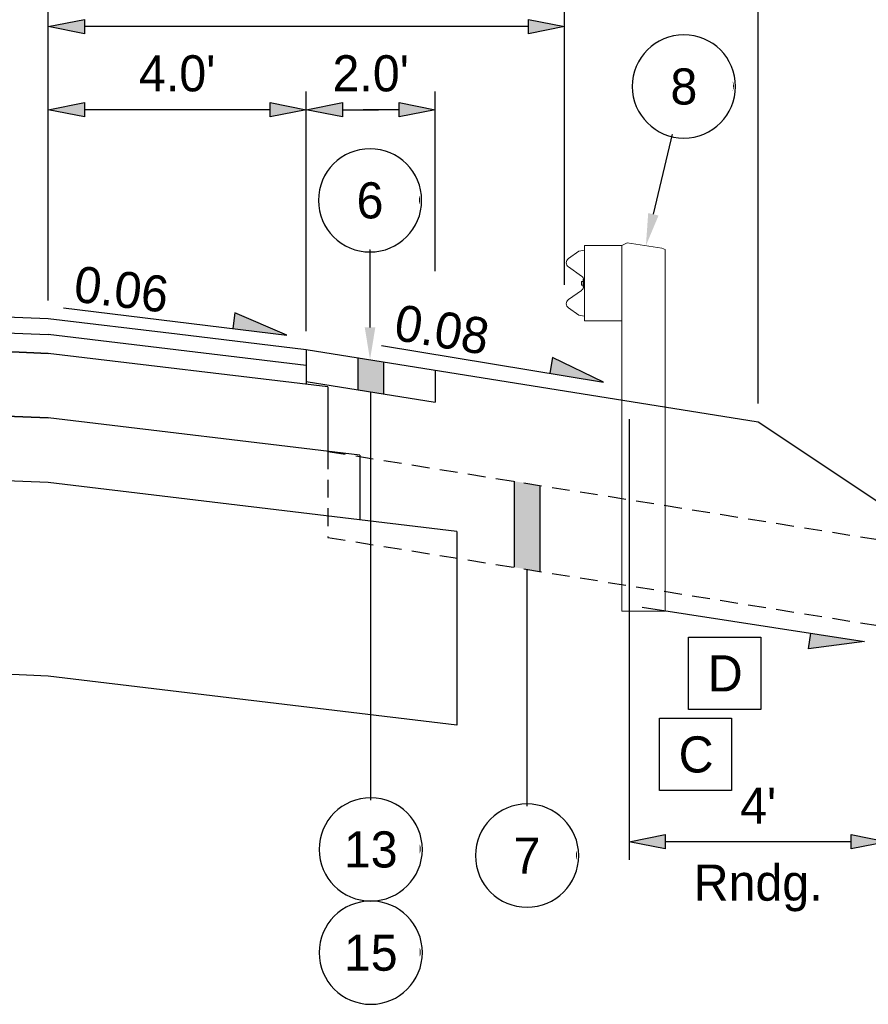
# Model space of a CAD drawing. Header units: feet. Extents: x -16 to 297, y -33 to 148.
# Tile 15 of 30: x 94 to 107, y 27 to 42. Entities that reach past the tile are written whole.
import ezdxf
from ezdxf import colors
from ezdxf.entities.mleader import LeaderData, LeaderLine
from ezdxf.enums import TextEntityAlignment as Align
from ezdxf.math import Vec2, Vec3

# ---------------------------------------------------------------- set-up
doc = ezdxf.new("R2010")
doc.units = ezdxf.units.FT
doc.header["$LTSCALE"] = 4
doc.header["$MEASUREMENT"] = 0
doc.set_wipeout_variables(frame=1)
doc.linetypes.add('OhDOT_USTN2', pattern=[0.11, 0.069, -0.041])
for name, color, linetype in [('RD_P_Cells', 7, 'Continuous'), ('TX_P_1', 7, 'Continuous'), ('TX_P_Misc', 7, 'Continuous'), ('XS_P_Finished_Grade', 3, 'Continuous'), ('XS_P_Pavt_Layers', 251, 'Continuous'), ('XS_P_Shoulder_Layers', 252, 'Continuous'), ('XS_P_Subgrade', 4, 'Continuous')]:
    doc.layers.add(name, color=color, linetype=linetype)
doc.styles.add('Slanted-Normal', font='font31.shx', dxfattribs={"height": 0.14})
doc.dimstyles.new('Dec-0  Slanted', dxfattribs={"dimtxt": 0.14, "dimasz": 0.14, "dimexe": 0.07, "dimexo": 0.07, "dimgap": 0.07, "dimtad": 1, "dimdec": 0, "dimzin": 3, "dimdsep": 46, "dimtxsty": 'Slanted-Normal', "dimblk": 'Dim1', "dimcen": 0, "dimclrd": 95, "dimclre": 95, "dimclrt": 7, "dimaunit": 1, "dimadec": 5, "dimazin": 3, "dimtfac": 1, "dimtdec": 0, "dimtmove": 1, "dimatfit": 0, "dimldrblk": 'Dim1', "dimfxl": 1, "dimtolj": 1, "dimtzin": 0, "dimlwd": -1, "dimlwe": -1, "dimarcsym": 0})
doc.dimstyles.new('Dec-1  Slanted', dxfattribs={"dimtxt": 0.14, "dimasz": 0.14, "dimexe": 0.07, "dimexo": 0.07, "dimgap": 0.07, "dimtad": 1, "dimdec": 1, "dimzin": 3, "dimdsep": 46, "dimtxsty": 'Slanted-Normal', "dimblk": 'Dim1', "dimcen": 0, "dimclrd": 95, "dimclre": 95, "dimclrt": 7, "dimadec": 1, "dimazin": 3, "dimtfac": 1, "dimtdec": 1, "dimtix": 1, "dimtofl": 0, "dimtmove": 1, "dimatfit": 3, "dimldrblk": 'Dim1', "dimfxl": 1, "dimtolj": 1, "dimtzin": 0, "dimlwd": -1, "dimlwe": -1, "dimarcsym": 0})

# ---------------------------------------------------------------- blocks, each defined once
blk = doc.blocks.new('Dim1')
h = blk.add_hatch(color=4)
h.dxf.hatch_style = 1
h.paths.add_polyline_path([(0, 0), (-1, -0.2), (-1, 0.2)])
at = {"color": 4}
blk.add_lwpolyline([(0, 0), (-1, -0.2), (-1, 0.2), (0, 0)], dxfattribs=at)
blk = doc.blocks.new('*D950')
at = {"layer": 'Defpoints', "color": 0, "transparency": 16777216}
for p in [(94.366, 40.685), (94.366, 37.45), (98.363, 36.971)]:
    blk.add_point(p, dxfattribs=at)
at = {"layer": 'TX_P_1', "color": 95, "linetype": 'Continuous', "transparency": 16777216}
for p, q in [((94.366, 37.73), (94.366, 40.965)), ((98.363, 37.251), (98.363, 40.965)), ((97.803, 40.685), (94.926, 40.685))]:
    blk.add_line(p, q, dxfattribs=at)
at = {"layer": 'TX_P_1', "color": 95, "transparency": 16777216, "xscale": 0.56, "yscale": 0.56, "zscale": 0.56, "rotation": 180}
blk.add_blockref('Dim1', (94.366, 40.685), dxfattribs=at)
at = {"layer": 'TX_P_1', "color": 95, "transparency": 16777216, "xscale": 0.56, "yscale": 0.56, "zscale": 0.56}
blk.add_blockref('Dim1', (98.363, 40.685), dxfattribs=at)
at = {"layer": 'TX_P_1', "color": 7, "transparency": 16777216, "insert": (96.364, 41.245), "char_height": 0.56, "attachment_point": 5, "style": 'Slanted-Normal'}
blk.add_mtext("\\A1;4.0'", dxfattribs=at)
blk = doc.blocks.new('SLOPE')
at = {"layer": 'TX_P_Misc'}
h = blk.add_hatch(color=4, dxfattribs=at)
h.dxf.hatch_style = 1
h.paths.add_polyline_path([(0.8715, 0), (0.6608, 0.0615), (0.6608, 0)])
at = {"layer": 'TX_P_Misc', "color": 4}
for p, q in [((0.8715, 0), (0.6608, 0.0615)), ((0.6608, 0.0615), (0.6608, 0))]:
    blk.add_line(p, q, dxfattribs=at)
at = {"layer": 'TX_P_Misc', "color": 95}
blk.add_line((0, 0), (0.8715, 0), dxfattribs=at)
at = {"layer": 'TX_P_Misc', "style": 'Slanted-Normal'}
blk.add_attdef('SLOPE', (0.0353, 0.0289), '', height=0.14, dxfattribs=at)
blk = doc.blocks.new('*D951')
at = {"layer": 'Defpoints', "color": 0, "transparency": 16777216}
for p in [(103.366, 36.17), (107.366, 34.517), (103.366, 29.341)]:
    blk.add_point(p, dxfattribs=at)
at = {"layer": 'TX_P_1', "color": 95, "linetype": 'Continuous', "transparency": 16777216}
for p, q in [((103.366, 35.89), (103.366, 29.061)), ((107.366, 34.237), (107.366, 29.061)), ((106.806, 29.341), (103.926, 29.341))]:
    blk.add_line(p, q, dxfattribs=at)
at = {"layer": 'TX_P_1', "color": 95, "transparency": 16777216, "xscale": 0.56, "yscale": 0.56, "zscale": 0.56, "rotation": 180}
blk.add_blockref('Dim1', (103.366, 29.341), dxfattribs=at)
at = {"layer": 'TX_P_1', "color": 95, "transparency": 16777216, "xscale": 0.56, "yscale": 0.56, "zscale": 0.56}
blk.add_blockref('Dim1', (107.366, 29.341), dxfattribs=at)
at = {"layer": 'TX_P_1', "color": 7, "transparency": 16777216, "char_height": 0.56, "attachment_point": 5, "style": 'Slanted-Normal'}
for s, insert in [("\\A1;4'", (105.366, 29.901)), ('\\A1;Rndg.', (105.366, 28.623))]:
    blk.add_mtext(s, dxfattribs=dict(at, insert=insert))
blk = doc.blocks.new('*D953')
at = {"layer": 'Defpoints', "color": 0, "transparency": 16777216}
for p in [(83.366, 44.991), (83.366, 37.89), (94.366, 37.45)]:
    blk.add_point(p, dxfattribs=at)
at = {"layer": 'TX_P_1', "color": 95, "linetype": 'Continuous', "transparency": 16777216}
for p, q in [((94.366, 37.73), (94.366, 45.271)), ((93.806, 44.991), (83.926, 44.991))]:
    blk.add_line(p, q, dxfattribs=at)
at = {"layer": 'TX_P_1', "color": 95, "transparency": 16777216, "xscale": 0.56, "yscale": 0.56, "zscale": 0.56, "rotation": 180}
blk.add_blockref('Dim1', (83.366, 44.991), dxfattribs=at)
at = {"layer": 'TX_P_1', "color": 95, "transparency": 16777216, "xscale": 0.56, "yscale": 0.56, "zscale": 0.56}
blk.add_blockref('Dim1', (94.366, 44.991), dxfattribs=at)
at = {"layer": 'TX_P_1', "color": 7, "transparency": 16777216, "insert": (88.866, 45.551), "char_height": 0.56, "attachment_point": 5, "style": 'Slanted-Normal'}
blk.add_mtext("\\A1;11.0'", dxfattribs=at)
blk = doc.blocks.new('GRLT')
at = {"layer": 'Defpoints', "color": 97, "linetype": 'Continuous', "lineweight": 30}
blk.add_point((0, 0), dxfattribs=at)
at = {"layer": 'RD_P_Cells', "color": 97, "linetype": 'Continuous', "lineweight": 13}
for p, q in [((-0.971, 2.292), (-1.506, 2.209)), ((-0.89, 2.25), (-0.971, 2.292)), ((-1.506, 2.209), (-1.557, 2.188)), ((-1.557, -0.157), (-1.557, 2.188)), ((-0.307, 2.25), (-0.89, 2.25)), ((-0.89, -0.157), (-0.89, 2.25)), ((-0.307, 1.084), (-0.307, 2.25)), ((-0.307, 1.083), (-0.89, 1.083)), ((-1.557, -3.417), (-1.557, -0.157)), ((-0.89, -3.417), (-0.89, -0.157)), ((-0.89, -3.417), (-1.557, -3.417))]:
    blk.add_line(p, q, dxfattribs=at)
at = {"layer": 'RD_P_Cells', "color": 97, "linetype": 'Continuous', "lineweight": 13, "flags": 128}
blk.add_lwpolyline([(-0.307, 1.155), (-0.22, 1.172), (-0.059, 1.285), (-0.059, 1.285, 0.51949), (-0.059, 1.413), (-0.059, 1.414), (-0.264, 1.555), (-0.263, 1.556, -0.244874), (-0.296, 1.62), (-0.297, 1.62), (-0.297, 1.667), (-0.297, 1.714), (-0.296, 1.713, -0.244874), (-0.263, 1.777), (-0.264, 1.777), (-0.059, 1.92), (-0.059, 1.92, 0.51949), (-0.059, 2.048), (-0.059, 2.049), (-0.22, 2.162), (-0.307, 2.177)], format="xyb", dxfattribs=at)
for points in [[(-0.287, 1.727), (-0.287, 1.607), (-0.295, 1.607), (-0.295, 1.727), (-0.287, 1.727)], [(-0.287, 1.695), (-0.287, 1.637), (-0.262, 1.637), (-0.262, 1.695), (-0.287, 1.695)]]:
    blk.add_lwpolyline(points, close=True, dxfattribs=at)
blk = doc.blocks.new('_DotSmall')
at = {"color": 0, "linetype": 'ByBlock', "const_width": 0.5}
blk.add_lwpolyline([(-0.0625, 0, 1), (0.0625, 0, 1)], format="xyb", close=True, dxfattribs=at)
blk = doc.blocks.new('*D988')
at = {"layer": 'Defpoints', "color": 0, "transparency": 16777216}
for p in [(105.366, 44.991), (94.366, 37.45), (105.366, 35.85)]:
    blk.add_point(p, dxfattribs=at)
at = {"layer": 'TX_P_1', "color": 95, "linetype": 'Continuous', "transparency": 16777216}
for p, q in [((94.366, 37.73), (94.366, 45.271)), ((105.366, 36.13), (105.366, 45.271)), ((94.926, 44.991), (104.806, 44.991))]:
    blk.add_line(p, q, dxfattribs=at)
at = {"layer": 'TX_P_1', "color": 95, "transparency": 16777216, "xscale": 0.56, "yscale": 0.56, "zscale": 0.56, "rotation": 180}
blk.add_blockref('Dim1', (94.366, 44.991), dxfattribs=at)
at = {"layer": 'TX_P_1', "color": 95, "transparency": 16777216, "xscale": 0.56, "yscale": 0.56, "zscale": 0.56}
blk.add_blockref('Dim1', (105.366, 44.991), dxfattribs=at)
at = {"layer": 'TX_P_1', "color": 7, "transparency": 16777216, "insert": (99.866, 45.551), "char_height": 0.56, "attachment_point": 5, "style": 'Slanted-Normal'}
blk.add_mtext("\\A1;11.0'", dxfattribs=at)
blk = doc.blocks.new('*D1007')
at = {"layer": 'Defpoints', "color": 0, "transparency": 16777216}
for p in [(94.366, 41.972), (102.366, 37.692), (94.366, 37.45)]:
    blk.add_point(p, dxfattribs=at)
at = {"layer": 'TX_P_1', "color": 95, "linetype": 'Continuous', "transparency": 16777216}
for p, q in [((94.366, 37.73), (94.366, 42.252)), ((102.366, 37.972), (102.366, 42.252)), ((101.806, 41.972), (94.926, 41.972))]:
    blk.add_line(p, q, dxfattribs=at)
at = {"layer": 'TX_P_1', "color": 95, "transparency": 16777216, "xscale": 0.56, "yscale": 0.56, "zscale": 0.56, "rotation": 180}
blk.add_blockref('Dim1', (94.366, 41.972), dxfattribs=at)
at = {"layer": 'TX_P_1', "color": 95, "transparency": 16777216, "xscale": 0.56, "yscale": 0.56, "zscale": 0.56}
blk.add_blockref('Dim1', (102.366, 41.972), dxfattribs=at)
at = {"layer": 'TX_P_1', "color": 7, "transparency": 16777216, "insert": (98.366, 42.532), "char_height": 0.56, "attachment_point": 5, "style": 'Slanted-Normal'}
blk.add_mtext("\\A1;8.0'", dxfattribs=at)
blk = doc.blocks.new('*D1064')
at = {"layer": 'Defpoints', "color": 0, "transparency": 16777216}
for p in [(98.363, 40.685), (100.363, 37.901), (98.363, 36.971)]:
    blk.add_point(p, dxfattribs=at)
at = {"layer": 'TX_P_1', "color": 95, "linetype": 'Continuous', "transparency": 16777216}
for p, q in [((98.363, 37.251), (98.363, 40.965)), ((100.363, 38.181), (100.363, 40.965))]:
    blk.add_line(p, q, dxfattribs=at)
at = {"layer": 'TX_P_1', "color": 95, "transparency": 16777216}
for p, q in [((98.923, 40.685), (99.483, 40.685)), ((99.803, 40.685), (99.243, 40.685))]:
    blk.add_line(p, q, dxfattribs=at)
at = {"layer": 'TX_P_1', "color": 95, "transparency": 16777216, "xscale": 0.56, "yscale": 0.56, "zscale": 0.56, "rotation": 180}
blk.add_blockref('Dim1', (98.363, 40.685), dxfattribs=at)
at = {"layer": 'TX_P_1', "color": 95, "transparency": 16777216, "xscale": 0.56, "yscale": 0.56, "zscale": 0.56}
blk.add_blockref('Dim1', (100.363, 40.685), dxfattribs=at)
at = {"layer": 'TX_P_1', "color": 7, "transparency": 16777216, "insert": (99.363, 41.245), "char_height": 0.56, "attachment_point": 5, "style": 'Slanted-Normal'}
blk.add_mtext("\\A1;2.0'", dxfattribs=at)
blk = doc.blocks.new('*U967')
at = {"layer": 'TX_P_Misc', "color": 95}
blk.add_line((0, 0), (0, 0.1564), dxfattribs=at)
at = {"layer": 'TX_P_Misc'}
blk.add_circle((0, 0), 0.2, dxfattribs=at)
at = {"layer": 'TX_P_Misc', "color": 95}
ml = blk.add_multileader_mtext('Standard', dxfattribs=at)
ml.set_content('', color=95, style='Slanted-Normal')
ml.set_leader_properties()
ml.set_arrow_properties(name='DOTSMALL')
ml.build(insert=Vec2(0, 0))
ml.multileader.update_dxf_attribs({"has_dogleg": 0, "text_left_attachment_type": 2, "text_right_attachment_type": 2, "dogleg_length": 0.18, "arrow_head_size": 0.125})
ctx = ml.context
ctx.base_point, ctx.char_height, ctx.arrow_head_size, ctx.landing_gap_size, ctx.plane_origin = Vec3(0, 0), 0.14, 0.125, 0.0001, Vec3(0.9927, 0.4959)
ctx.left_attachment, ctx.right_attachment, ctx.text_align_type = 2, 2, 1
notes = []
notes.append((ctx, [(1, (1, 1, 0), (-0.18, 0), (1, 0), 0.18, [(0, [(-0.1547, 0.0015)], 0, [])])]))
ctx.mtext.insert, ctx.mtext.alignment, ctx.mtext.flow_direction = Vec3(0.0001, 0.07), 2, 5
ml = blk.add_multileader_mtext('Standard', dxfattribs=at)
ml.set_content('', color=95, style='Slanted-Normal')
ml.set_leader_properties()
ml.build(insert=Vec2(0, 0))
ml.multileader.update_dxf_attribs({"has_dogleg": 0, "text_left_attachment_type": 2, "text_right_attachment_type": 2, "dogleg_length": 0.18, "arrow_head_size": 0.125})
ctx = ml.context
ctx.base_point, ctx.char_height, ctx.arrow_head_size, ctx.landing_gap_size, ctx.plane_origin = Vec3(-0.0001, 0), 0.14, 0.125, 0.0001, Vec3(0.5884, 0.4959)
ctx.left_attachment, ctx.right_attachment, ctx.text_align_type = 2, 2, 1
notes.append((ctx, [(0, (1, 1, 0), (0.1801, 0), (-1, 0), 0.18, [(0, [(0.1471, -0.6168)], 0, [])])]))
ctx.mtext.insert, ctx.mtext.alignment, ctx.mtext.flow_direction = Vec3(0, 0.07), 2, 5
for ctx, leaders in notes:
    for number, flags, end, landing, length, lines in leaders:
        leader = LeaderData()
        leader.index, (leader.has_last_leader_line, leader.has_dogleg_vector, leader.attachment_direction) = number, flags
        leader.last_leader_point, leader.dogleg_vector, leader.dogleg_length = Vec3(end), Vec3(landing), length
        for number, points, colour, breaks in lines:
            line = LeaderLine()
            line.index, line.vertices, line.color, line.breaks = number, Vec3.list(points), colors.encode_raw_color(colour), breaks
            leader.lines.append(line)
        ctx.leaders.append(leader)
blk.add_wipeout([(0.187, 0.0355), (0.1811, 0.0586), (0.1723, 0.0809), (0.1609, 0.1018), (0.1468, 0.1212), (0.1305, 0.1386), (0.1121, 0.1539), (0.0919, 0.1667), (0.0703, 0.1769), (0.0476, 0.1843), (0.0241, 0.1888), (0.0002, 0.1904), (-0.0236, 0.1889), (-0.0471, 0.1844), (-0.0699, 0.1771), (-0.0915, 0.1669), (-0.1117, 0.1541), (-0.1302, 0.1389), (-0.1465, 0.1215), (-0.1606, 0.1022), (-0.1722, 0.0813), (-0.181, 0.059), (-0.187, 0.0359), (-0.19, 0.0122), (-0.19, -0.0117), (-0.187, -0.0355), (-0.1811, -0.0586), (-0.1723, -0.0809), (-0.1609, -0.1018), (-0.1468, -0.1212), (-0.1305, -0.1386), (-0.1121, -0.1539), (-0.0919, -0.1667), (-0.0703, -0.1769), (-0.0476, -0.1843), (-0.0241, -0.1888), (-0.0002, -0.1904), (0.0236, -0.1889), (0.0471, -0.1844), (0.0699, -0.1771), (0.0915, -0.1669), (0.1117, -0.1541), (0.1302, -0.1389), (0.1465, -0.1215), (0.1606, -0.1022), (0.1722, -0.0813), (0.181, -0.059), (0.187, -0.0359), (0.19, -0.0122), (0.19, 0.0117)])
at = {"layer": 'TX_P_Misc', "style": 'Slanted-Normal'}
blk.add_attdef('ITEM', text='', height=0.14, dxfattribs=at).set_placement((0, 0), align=Align.MIDDLE_CENTER)
blk = doc.blocks.new('*U1022')
at = {"layer": 'TX_P_Misc', "color": 95}
blk.add_line((0, 0), (0, 1.1091), dxfattribs=at)
at = {"layer": 'TX_P_Misc'}
blk.add_circle((0, 0), 0.2, dxfattribs=at)
at = {"layer": 'TX_P_Misc', "color": 95}
ml = blk.add_multileader_mtext('Standard', dxfattribs=at)
ml.set_content('', color=95, style='Slanted-Normal')
ml.set_leader_properties()
ml.set_arrow_properties(name='DOTSMALL')
ml.build(insert=Vec2(0, 0))
ml.multileader.update_dxf_attribs({"has_dogleg": 0, "text_left_attachment_type": 2, "text_right_attachment_type": 2, "dogleg_length": 0.18, "arrow_head_size": 0.125})
ctx = ml.context
ctx.base_point, ctx.char_height, ctx.arrow_head_size, ctx.landing_gap_size, ctx.plane_origin = Vec3(0, 0), 0.14, 0.125, 0.0001, Vec3(0.9927, 0.4959)
ctx.left_attachment, ctx.right_attachment, ctx.text_align_type = 2, 2, 1
notes = []
notes.append((ctx, [(1, (1, 1, 0), (-0.18, 0), (1, 0), 0.18, [(0, [(-0.1547, 0.0015)], 0, [])])]))
ctx.mtext.insert, ctx.mtext.alignment, ctx.mtext.flow_direction = Vec3(0.0001, 0.07), 2, 5
ml = blk.add_multileader_mtext('Standard', dxfattribs=at)
ml.set_content('', color=95, style='Slanted-Normal')
ml.set_leader_properties()
ml.build(insert=Vec2(0, 0))
ml.multileader.update_dxf_attribs({"has_dogleg": 0, "text_left_attachment_type": 2, "text_right_attachment_type": 2, "dogleg_length": 0.18, "arrow_head_size": 0.125})
ctx = ml.context
ctx.base_point, ctx.char_height, ctx.arrow_head_size, ctx.landing_gap_size, ctx.plane_origin = Vec3(-0.0001, 0), 0.14, 0.125, 0.0001, Vec3(0.5884, 0.4959)
ctx.left_attachment, ctx.right_attachment, ctx.text_align_type = 2, 2, 1
notes.append((ctx, [(0, (1, 1, 0), (0.1801, 0), (-1, 0), 0.18, [(0, [(0.1698, -0.0003)], 0, [])])]))
ctx.mtext.insert, ctx.mtext.alignment, ctx.mtext.flow_direction = Vec3(0, 0.07), 2, 5
for ctx, leaders in notes:
    for number, flags, end, landing, length, lines in leaders:
        leader = LeaderData()
        leader.index, (leader.has_last_leader_line, leader.has_dogleg_vector, leader.attachment_direction) = number, flags
        leader.last_leader_point, leader.dogleg_vector, leader.dogleg_length = Vec3(end), Vec3(landing), length
        for number, points, colour, breaks in lines:
            line = LeaderLine()
            line.index, line.vertices, line.color, line.breaks = number, Vec3.list(points), colors.encode_raw_color(colour), breaks
            leader.lines.append(line)
        ctx.leaders.append(leader)
blk.add_wipeout([(0.187, 0.0355), (0.1811, 0.0586), (0.1723, 0.0809), (0.1609, 0.1018), (0.1468, 0.1212), (0.1305, 0.1386), (0.1121, 0.1539), (0.0919, 0.1667), (0.0703, 0.1769), (0.0476, 0.1843), (0.0241, 0.1888), (0.0002, 0.1904), (-0.0236, 0.1889), (-0.0471, 0.1844), (-0.0699, 0.1771), (-0.0915, 0.1669), (-0.1117, 0.1541), (-0.1302, 0.1389), (-0.1465, 0.1215), (-0.1606, 0.1022), (-0.1722, 0.0813), (-0.181, 0.059), (-0.187, 0.0359), (-0.19, 0.0122), (-0.19, -0.0117), (-0.187, -0.0355), (-0.1811, -0.0586), (-0.1723, -0.0809), (-0.1609, -0.1018), (-0.1468, -0.1212), (-0.1305, -0.1386), (-0.1121, -0.1539), (-0.0919, -0.1667), (-0.0703, -0.1769), (-0.0476, -0.1843), (-0.0241, -0.1888), (-0.0002, -0.1904), (0.0236, -0.1889), (0.0471, -0.1844), (0.0699, -0.1771), (0.0915, -0.1669), (0.1117, -0.1541), (0.1302, -0.1389), (0.1465, -0.1215), (0.1606, -0.1022), (0.1722, -0.0813), (0.181, -0.059), (0.187, -0.0359), (0.19, -0.0122), (0.19, 0.0117)])
at = {"layer": 'TX_P_Misc', "style": 'Slanted-Normal'}
blk.add_attdef('ITEM', text='', height=0.14, dxfattribs=at).set_placement((0, 0), align=Align.MIDDLE_CENTER)
blk = doc.blocks.new('*U1052')
at = {"layer": 'TX_P_Misc', "color": 95}
blk.add_line((0, 0), (0, 1.7723), dxfattribs=at)
at = {"layer": 'TX_P_Misc'}
blk.add_circle((0, 0), 0.2, dxfattribs=at)
at = {"layer": 'TX_P_Misc', "color": 95}
ml = blk.add_multileader_mtext('Standard', dxfattribs=at)
ml.set_content('', color=95, style='Slanted-Normal')
ml.set_leader_properties()
ml.set_arrow_properties(name='DOTSMALL')
ml.build(insert=Vec2(0, 0))
ml.multileader.update_dxf_attribs({"has_dogleg": 0, "text_left_attachment_type": 2, "text_right_attachment_type": 2, "dogleg_length": 0.18, "arrow_head_size": 0.125})
ctx = ml.context
ctx.base_point, ctx.char_height, ctx.arrow_head_size, ctx.landing_gap_size, ctx.plane_origin = Vec3(0, 0), 0.14, 0.125, 0.0001, Vec3(0.9927, 0.4959)
ctx.left_attachment, ctx.right_attachment, ctx.text_align_type = 2, 2, 1
notes = []
notes.append((ctx, [(1, (1, 1, 0), (-0.18, 0), (1, 0), 0.18, [(0, [(-0.1547, 0.0015)], 0, [])])]))
ctx.mtext.insert, ctx.mtext.alignment, ctx.mtext.flow_direction = Vec3(0.0001, 0.07), 2, 5
ml = blk.add_multileader_mtext('Standard', dxfattribs=at)
ml.set_content('', color=95, style='Slanted-Normal')
ml.set_leader_properties()
ml.build(insert=Vec2(0, 0))
ml.multileader.update_dxf_attribs({"has_dogleg": 0, "text_left_attachment_type": 2, "text_right_attachment_type": 2, "dogleg_length": 0.18, "arrow_head_size": 0.125})
ctx = ml.context
ctx.base_point, ctx.char_height, ctx.arrow_head_size, ctx.landing_gap_size, ctx.plane_origin = Vec3(-0.0001, 0), 0.14, 0.125, 0.0001, Vec3(0.5884, 0.4959)
ctx.left_attachment, ctx.right_attachment, ctx.text_align_type = 2, 2, 1
notes.append((ctx, [(0, (1, 1, 0), (0.1801, 0), (-1, 0), 0.18, [(0, [(0.1698, -0.0003)], 0, [])])]))
ctx.mtext.insert, ctx.mtext.alignment, ctx.mtext.flow_direction = Vec3(0, 0.07), 2, 5
for ctx, leaders in notes:
    for number, flags, end, landing, length, lines in leaders:
        leader = LeaderData()
        leader.index, (leader.has_last_leader_line, leader.has_dogleg_vector, leader.attachment_direction) = number, flags
        leader.last_leader_point, leader.dogleg_vector, leader.dogleg_length = Vec3(end), Vec3(landing), length
        for number, points, colour, breaks in lines:
            line = LeaderLine()
            line.index, line.vertices, line.color, line.breaks = number, Vec3.list(points), colors.encode_raw_color(colour), breaks
            leader.lines.append(line)
        ctx.leaders.append(leader)
blk.add_wipeout([(0.187, 0.0355), (0.1811, 0.0586), (0.1723, 0.0809), (0.1609, 0.1018), (0.1468, 0.1212), (0.1305, 0.1386), (0.1121, 0.1539), (0.0919, 0.1667), (0.0703, 0.1769), (0.0476, 0.1843), (0.0241, 0.1888), (0.0002, 0.1904), (-0.0236, 0.1889), (-0.0471, 0.1844), (-0.0699, 0.1771), (-0.0915, 0.1669), (-0.1117, 0.1541), (-0.1302, 0.1389), (-0.1465, 0.1215), (-0.1606, 0.1022), (-0.1722, 0.0813), (-0.181, 0.059), (-0.187, 0.0359), (-0.19, 0.0122), (-0.19, -0.0117), (-0.187, -0.0355), (-0.1811, -0.0586), (-0.1723, -0.0809), (-0.1609, -0.1018), (-0.1468, -0.1212), (-0.1305, -0.1386), (-0.1121, -0.1539), (-0.0919, -0.1667), (-0.0703, -0.1769), (-0.0476, -0.1843), (-0.0241, -0.1888), (-0.0002, -0.1904), (0.0236, -0.1889), (0.0471, -0.1844), (0.0699, -0.1771), (0.0915, -0.1669), (0.1117, -0.1541), (0.1302, -0.1389), (0.1465, -0.1215), (0.1606, -0.1022), (0.1722, -0.0813), (0.181, -0.059), (0.187, -0.0359), (0.19, -0.0122), (0.19, 0.0117)])
at = {"layer": 'TX_P_Misc', "style": 'Slanted-Normal'}
blk.add_attdef('ITEM', text='', height=0.14, dxfattribs=at).set_placement((0, 0), align=Align.MIDDLE_CENTER)
blk = doc.blocks.new('*U1062')
at = {"layer": 'TX_P_Misc', "color": 95}
blk.add_line((0, 0), (0, 0.1564), dxfattribs=at)
at = {"layer": 'TX_P_Misc'}
blk.add_circle((0, 0), 0.2, dxfattribs=at)
at = {"layer": 'TX_P_Misc', "color": 95}
ml = blk.add_multileader_mtext('Standard', dxfattribs=at)
ml.set_content('', color=95, style='Slanted-Normal')
ml.set_leader_properties()
ml.set_arrow_properties(name='DOTSMALL')
ml.build(insert=Vec2(0, 0))
ml.multileader.update_dxf_attribs({"has_dogleg": 0, "text_left_attachment_type": 2, "text_right_attachment_type": 2, "dogleg_length": 0.18, "arrow_head_size": 0.125})
ctx = ml.context
ctx.base_point, ctx.char_height, ctx.arrow_head_size, ctx.landing_gap_size, ctx.plane_origin = Vec3(0, 0), 0.14, 0.125, 0.0001, Vec3(0.9927, 0.4959)
ctx.left_attachment, ctx.right_attachment, ctx.text_align_type = 2, 2, 1
notes = []
notes.append((ctx, [(1, (1, 1, 0), (-0.18, 0), (1, 0), 0.18, [(0, [(-0.1547, 0.0015)], 0, [])])]))
ctx.mtext.insert, ctx.mtext.alignment, ctx.mtext.flow_direction = Vec3(0.0001, 0.07), 2, 5
ml = blk.add_multileader_mtext('Standard', dxfattribs=at)
ml.set_content('', color=95, style='Slanted-Normal')
ml.set_leader_properties()
ml.build(insert=Vec2(0, 0))
ml.multileader.update_dxf_attribs({"has_dogleg": 0, "text_left_attachment_type": 2, "text_right_attachment_type": 2, "dogleg_length": 0.18, "arrow_head_size": 0.125})
ctx = ml.context
ctx.base_point, ctx.char_height, ctx.arrow_head_size, ctx.landing_gap_size, ctx.plane_origin = Vec3(-0.0001, 0), 0.14, 0.125, 0.0001, Vec3(0.5884, 0.4959)
ctx.left_attachment, ctx.right_attachment, ctx.text_align_type = 2, 2, 1
notes.append((ctx, [(0, (1, 1, 0), (0.1801, 0), (-1, 0), 0.18, [(0, [(0, -0.6169)], 0, [])])]))
ctx.mtext.insert, ctx.mtext.alignment, ctx.mtext.flow_direction = Vec3(0, 0.07), 2, 5
for ctx, leaders in notes:
    for number, flags, end, landing, length, lines in leaders:
        leader = LeaderData()
        leader.index, (leader.has_last_leader_line, leader.has_dogleg_vector, leader.attachment_direction) = number, flags
        leader.last_leader_point, leader.dogleg_vector, leader.dogleg_length = Vec3(end), Vec3(landing), length
        for number, points, colour, breaks in lines:
            line = LeaderLine()
            line.index, line.vertices, line.color, line.breaks = number, Vec3.list(points), colors.encode_raw_color(colour), breaks
            leader.lines.append(line)
        ctx.leaders.append(leader)
blk.add_wipeout([(0.187, 0.0355), (0.1811, 0.0586), (0.1723, 0.0809), (0.1609, 0.1018), (0.1468, 0.1212), (0.1305, 0.1386), (0.1121, 0.1539), (0.0919, 0.1667), (0.0703, 0.1769), (0.0476, 0.1843), (0.0241, 0.1888), (0.0002, 0.1904), (-0.0236, 0.1889), (-0.0471, 0.1844), (-0.0699, 0.1771), (-0.0915, 0.1669), (-0.1117, 0.1541), (-0.1302, 0.1389), (-0.1465, 0.1215), (-0.1606, 0.1022), (-0.1722, 0.0813), (-0.181, 0.059), (-0.187, 0.0359), (-0.19, 0.0122), (-0.19, -0.0117), (-0.187, -0.0355), (-0.1811, -0.0586), (-0.1723, -0.0809), (-0.1609, -0.1018), (-0.1468, -0.1212), (-0.1305, -0.1386), (-0.1121, -0.1539), (-0.0919, -0.1667), (-0.0703, -0.1769), (-0.0476, -0.1843), (-0.0241, -0.1888), (-0.0002, -0.1904), (0.0236, -0.1889), (0.0471, -0.1844), (0.0699, -0.1771), (0.0915, -0.1669), (0.1117, -0.1541), (0.1302, -0.1389), (0.1465, -0.1215), (0.1606, -0.1022), (0.1722, -0.0813), (0.181, -0.059), (0.187, -0.0359), (0.19, -0.0122), (0.19, 0.0117)])
at = {"layer": 'TX_P_Misc', "style": 'Slanted-Normal'}
blk.add_attdef('ITEM', text='', height=0.14, dxfattribs=at).set_placement((0, 0), align=Align.MIDDLE_CENTER)
blk = doc.blocks.new('*U1065')
at = {"layer": 'TX_P_Misc', "color": 95}
blk.add_line((0, 0), (-0.0745, 0.1093), dxfattribs=at)
at = {"layer": 'TX_P_Misc'}
blk.add_circle((0, 0), 0.2, dxfattribs=at)
at = {"layer": 'TX_P_Misc', "color": 95}
ml = blk.add_multileader_mtext('Standard', dxfattribs=at)
ml.set_content('', color=95, style='Slanted-Normal')
ml.set_leader_properties()
ml.set_arrow_properties(name='DOTSMALL')
ml.build(insert=Vec2(0, 0))
ml.multileader.update_dxf_attribs({"has_dogleg": 0, "text_left_attachment_type": 2, "text_right_attachment_type": 2, "dogleg_length": 0.18, "arrow_head_size": 0.125})
ctx = ml.context
ctx.base_point, ctx.char_height, ctx.arrow_head_size, ctx.landing_gap_size, ctx.plane_origin = Vec3(0, 0), 0.14, 0.125, 0.0001, Vec3(0.9927, 0.4959)
ctx.left_attachment, ctx.right_attachment, ctx.text_align_type = 2, 2, 1
notes = []
notes.append((ctx, [(1, (1, 1, 0), (-0.18, 0), (1, 0), 0.18, [(0, [(-0.1547, 0.0015)], 0, [])])]))
ctx.mtext.insert, ctx.mtext.alignment, ctx.mtext.flow_direction = Vec3(0.0001, 0.07), 2, 5
ml = blk.add_multileader_mtext('Standard', dxfattribs=at)
ml.set_content('', color=95, style='Slanted-Normal')
ml.set_leader_properties()
ml.build(insert=Vec2(0, 0))
ml.multileader.update_dxf_attribs({"has_dogleg": 0, "text_left_attachment_type": 2, "text_right_attachment_type": 2, "dogleg_length": 0.18, "arrow_head_size": 0.125})
ctx = ml.context
ctx.base_point, ctx.char_height, ctx.arrow_head_size, ctx.landing_gap_size, ctx.plane_origin = Vec3(-0.0001, 0), 0.14, 0.125, 0.0001, Vec3(0.5884, 0.4959)
ctx.left_attachment, ctx.right_attachment, ctx.text_align_type = 2, 2, 1
notes.append((ctx, [(0, (1, 1, 0), (0.1801, 0), (-1, 0), 0.18, [(0, [(0.1698, -0.0003)], 0, [])])]))
ctx.mtext.insert, ctx.mtext.alignment, ctx.mtext.flow_direction = Vec3(0, 0.07), 2, 5
for ctx, leaders in notes:
    for number, flags, end, landing, length, lines in leaders:
        leader = LeaderData()
        leader.index, (leader.has_last_leader_line, leader.has_dogleg_vector, leader.attachment_direction) = number, flags
        leader.last_leader_point, leader.dogleg_vector, leader.dogleg_length = Vec3(end), Vec3(landing), length
        for number, points, colour, breaks in lines:
            line = LeaderLine()
            line.index, line.vertices, line.color, line.breaks = number, Vec3.list(points), colors.encode_raw_color(colour), breaks
            leader.lines.append(line)
        ctx.leaders.append(leader)
blk.add_wipeout([(0.187, 0.0355), (0.1811, 0.0586), (0.1723, 0.0809), (0.1609, 0.1018), (0.1468, 0.1212), (0.1305, 0.1386), (0.1121, 0.1539), (0.0919, 0.1667), (0.0703, 0.1769), (0.0476, 0.1843), (0.0241, 0.1888), (0.0002, 0.1904), (-0.0236, 0.1889), (-0.0471, 0.1844), (-0.0699, 0.1771), (-0.0915, 0.1669), (-0.1117, 0.1541), (-0.1302, 0.1389), (-0.1465, 0.1215), (-0.1606, 0.1022), (-0.1722, 0.0813), (-0.181, 0.059), (-0.187, 0.0359), (-0.19, 0.0122), (-0.19, -0.0117), (-0.187, -0.0355), (-0.1811, -0.0586), (-0.1723, -0.0809), (-0.1609, -0.1018), (-0.1468, -0.1212), (-0.1305, -0.1386), (-0.1121, -0.1539), (-0.0919, -0.1667), (-0.0703, -0.1769), (-0.0476, -0.1843), (-0.0241, -0.1888), (-0.0002, -0.1904), (0.0236, -0.1889), (0.0471, -0.1844), (0.0699, -0.1771), (0.0915, -0.1669), (0.1117, -0.1541), (0.1302, -0.1389), (0.1465, -0.1215), (0.1606, -0.1022), (0.1722, -0.0813), (0.181, -0.059), (0.187, -0.0359), (0.19, -0.0122), (0.19, 0.0117)])
at = {"layer": 'TX_P_Misc', "style": 'Slanted-Normal'}
blk.add_attdef('ITEM', text='', height=0.14, dxfattribs=at).set_placement((0, 0), align=Align.MIDDLE_CENTER)

msp = doc.modelspace()

# ---------------------------------------------------------------- hatches: boundary and pattern name
at = {"layer": 'TX_P_1'}
h = msp.add_hatch(color=256, dxfattribs=at)
h.dxf.hatch_style = 1
h.paths.add_polyline_path([(99.163, 36.843), (99.563, 36.779), (99.563, 36.279), (99.163, 36.343)])
h = msp.add_hatch(color=256, dxfattribs=at)
h.dxf.hatch_style = 1
h.paths.add_polyline_path([(101.585, 34.927), (101.985, 34.863), (101.985, 33.53), (101.585, 33.594)])

# ---------------------------------------------------------------- linework, layer by layer
at = {"layer": 'XS_P_Finished_Grade'}
for p, q in [((83.366, 37.89), (94.366, 37.45)), ((94.366, 37.45), (96.366, 37.21)), ((96.366, 37.21), (98.363, 36.971)), ((98.363, 36.971), (105.366, 35.85)), ((105.366, 35.85), (111.118, 32.015))]:
    msp.add_line(p, q, dxfattribs=at)
at = {"layer": 'XS_P_Pavt_Layers'}
for p, q in [((83.366, 37.89), (94.366, 37.45)), ((83.366, 37.64), (94.366, 37.2)), ((94.366, 36.909), (83.366, 37.349)), ((83.366, 37.349), (94.366, 36.909)), ((94.366, 35.909), (83.366, 36.349)), ((83.366, 36.349), (94.366, 35.909)), ((94.366, 34.909), (83.366, 35.349)), ((94.366, 31.909), (83.366, 32.349))]:
    msp.add_line(p, q, dxfattribs=at)
at = {"layer": 'XS_P_Shoulder_Layers'}
for p, q in [((94.366, 37.45), (96.366, 37.21)), ((98.363, 36.721), (94.366, 37.2)), ((96.366, 37.21), (98.363, 36.971)), ((98.363, 36.971), (98.363, 36.429)), ((98.696, 36.389), (94.366, 36.909)), ((98.696, 36.389), (98.696, 35.389)), ((99.196, 35.329), (94.366, 35.909)), ((99.196, 35.329), (99.196, 34.329)), ((100.696, 34.149), (94.366, 34.909)), ((100.696, 34.149), (100.696, 31.149)), ((100.696, 31.149), (94.366, 31.909))]:
    msp.add_line(p, q, dxfattribs=at)
at = {"layer": 'XS_P_Shoulder_Layers', "flags": 128}
for points in [[(98.363, 36.971), (98.363, 36.471)], [(100.363, 36.651), (100.363, 36.151)], [(98.363, 36.471), (100.363, 36.151)]]:
    msp.add_lwpolyline(points, dxfattribs=at)
at = {"layer": 'XS_P_Subgrade', "linetype": 'OhDOT_USTN2'}
for p, q in [((98.696, 35.389), (108.383, 33.839)), ((98.696, 35.389), (98.696, 34.056)), ((98.696, 34.056), (111.013, 32.085))]:
    msp.add_line(p, q, dxfattribs=at)

# ---------------------------------------------------------------- block references
at = {"layer": 'TX_P_1', "xscale": -1}
msp.add_blockref('GRLT', (102.366, 36.33), dxfattribs=at)
at = {"layer": 'TX_P_1'}
ref = msp.add_blockref('SLOPE', (94.602, 37.615), dxfattribs=dict(at, xscale=3.999999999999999, yscale=3.999999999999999, zscale=3.999999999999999, rotation=353.020995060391))
ref.add_attrib('SLOPE', '0.06', (94.743, 37.714), dxfattribs={"layer": 'TX_P_Misc', "height": 0.56, "rotation": 353.021, "style": 'Slanted-Normal'})
ref = msp.add_blockref('SLOPE', (99.531, 37.033), dxfattribs=dict(at, xscale=3.999999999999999, yscale=3.999999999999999, zscale=3.999999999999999, rotation=350.5993534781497))
ref.add_attrib('SLOPE', '0.08', (99.703, 37.122), dxfattribs={"layer": 'TX_P_Misc', "height": 0.56, "rotation": 350.5994, "style": 'Slanted-Normal'})
at = {"layer": 'TX_P_1', "xscale": -3.999999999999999, "yscale": 3.999999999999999, "zscale": 3.999999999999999, "rotation": 171.2200926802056}
msp.add_blockref('SLOPE', (103.57, 32.977), dxfattribs=at)

# ---------------------------------------------------------------- texts
at = {"layer": 'TX_P_1', "char_height": 0.56, "attachment_point": 3, "style": 'Slanted-Normal', "bg_fill": 16, "box_fill_scale": 1.5, "bg_fill_color": 256, "bg_fill_transparency": 0}
for s, insert in [('D', (105.126, 32.23)), ('C', (104.675, 30.974))]:
    msp.add_mtext(s, dxfattribs=dict(at, insert=insert))

# ---------------------------------------------------------------- dimensions: what is measured, and where the dimension line sits
at = {"layer": 'TX_P_1'}
for base, p1, p2, override, picture, middle in [((83.366, 44.991), (94.366, 37.45), (83.366, 37.89), {"dimpost": "'", "dimse2": 1}, '*D953', (88.866, 45.551)), ((94.366, 41.972), (102.366, 37.692), (94.366, 37.45), {"dimpost": "'"}, '*D1007', (98.366, 42.532)), ((94.366, 40.685), (98.363, 36.971), (94.366, 37.45), {"dimpost": "'"}, '*D950', (96.364, 41.245))]:
    dim = msp.add_linear_dim(base=base, p1=p1, p2=p2, angle=180, dimstyle='Dec-1  Slanted', override=override, dxfattribs=at)
    dim.commit()
    dim.dimension.update_dxf_attribs({"geometry": picture, "text_midpoint": middle})
dim = msp.add_linear_dim(base=(103.366, 29.341), p1=(107.366, 34.517), p2=(103.366, 36.17), angle=180, text='<>\\XRndg.', dimstyle='Dec-0  Slanted', override={"dimpost": "'"}, dxfattribs=at)
dim.commit()
dim.dimension.update_dxf_attribs({"geometry": '*D951', "text_midpoint": (105.366, 29.341)})

# ---------------------------------------------------------------- next in the draw order: block references
ref = msp.add_blockref('*U967', (104.215, 41.045), dxfattribs=dict(at, xscale=-4, yscale=4, zscale=4))
ref.add_attrib('ITEM', '8', dxfattribs={"layer": 'TX_P_Misc', "height": 0.56, "style": 'Slanted-Normal'}).set_placement((104.215, 41.045), align=Align.MIDDLE_CENTER)
ref = msp.add_blockref('*U1022', (101.785, 29.126), dxfattribs=dict(at, xscale=-4, yscale=4, zscale=4))
ref.add_attrib('ITEM', '7', dxfattribs={"layer": 'TX_P_Misc', "height": 0.56, "style": 'Slanted-Normal'}).set_placement((101.785, 29.126), align=Align.MIDDLE_CENTER)

# ---------------------------------------------------------------- next in the draw order: linework, layer by layer
for p, q in [((101.585, 34.927), (101.585, 33.594)), ((101.985, 34.863), (101.985, 33.53))]:
    msp.add_line(p, q, dxfattribs=at)

# ---------------------------------------------------------------- next in the draw order: dimensions: what is measured, and where the dimension line sits
dim = msp.add_linear_dim(base=(105.366, 44.991), p1=(94.366, 37.45), p2=(105.366, 35.85), angle=180, dimstyle='Dec-1  Slanted', override={"dimpost": "'"}, dxfattribs=at)
dim.commit()
dim.dimension.update_dxf_attribs({"geometry": '*D988', "text_midpoint": (99.866, 45.551)})

# ---------------------------------------------------------------- next in the draw order: block references
ref = msp.add_blockref('*U1052', (99.363, 29.222), dxfattribs=dict(at, xscale=-4, yscale=4, zscale=4))
ref.add_attrib('ITEM', '13', dxfattribs={"layer": 'TX_P_Misc', "height": 0.56, "style": 'Slanted-Normal'}).set_placement((99.363, 29.222), align=Align.MIDDLE_CENTER)

# ---------------------------------------------------------------- next in the draw order: linework, layer by layer
for p, q in [((99.163, 36.843), (99.163, 36.343)), ((99.563, 36.779), (99.563, 36.279))]:
    msp.add_line(p, q, dxfattribs=at)

# ---------------------------------------------------------------- next in the draw order: block references
ref = msp.add_blockref('*U1065', (99.363, 27.622), dxfattribs=dict(at, xscale=-4, yscale=4, zscale=4))
ref.add_attrib('ITEM', '15', dxfattribs={"layer": 'TX_P_Misc', "height": 0.56, "style": 'Slanted-Normal'}).set_placement((99.363, 27.622), align=Align.MIDDLE_CENTER)

# ---------------------------------------------------------------- next in the draw order: block references
ref = msp.add_blockref('*U1062', (99.352, 39.28), dxfattribs=dict(at, xscale=-4, yscale=4, zscale=4))
ref.add_attrib('ITEM', '6', dxfattribs={"layer": 'TX_P_Misc', "height": 0.56, "style": 'Slanted-Normal'}).set_placement((99.352, 39.28), align=Align.MIDDLE_CENTER)

# ---------------------------------------------------------------- next in the draw order: dimensions: what is measured, and where the dimension line sits
dim = msp.add_linear_dim(base=(98.363, 40.685), p1=(100.363, 37.901), p2=(98.363, 36.971), angle=180, dimstyle='Dec-1  Slanted', override={"dimpost": "'"}, dxfattribs=at)
dim.commit()
dim.dimension.update_dxf_attribs({"geometry": '*D1064', "text_midpoint": (99.363, 41.245)})

doc.saveas('drawing.dxf')
